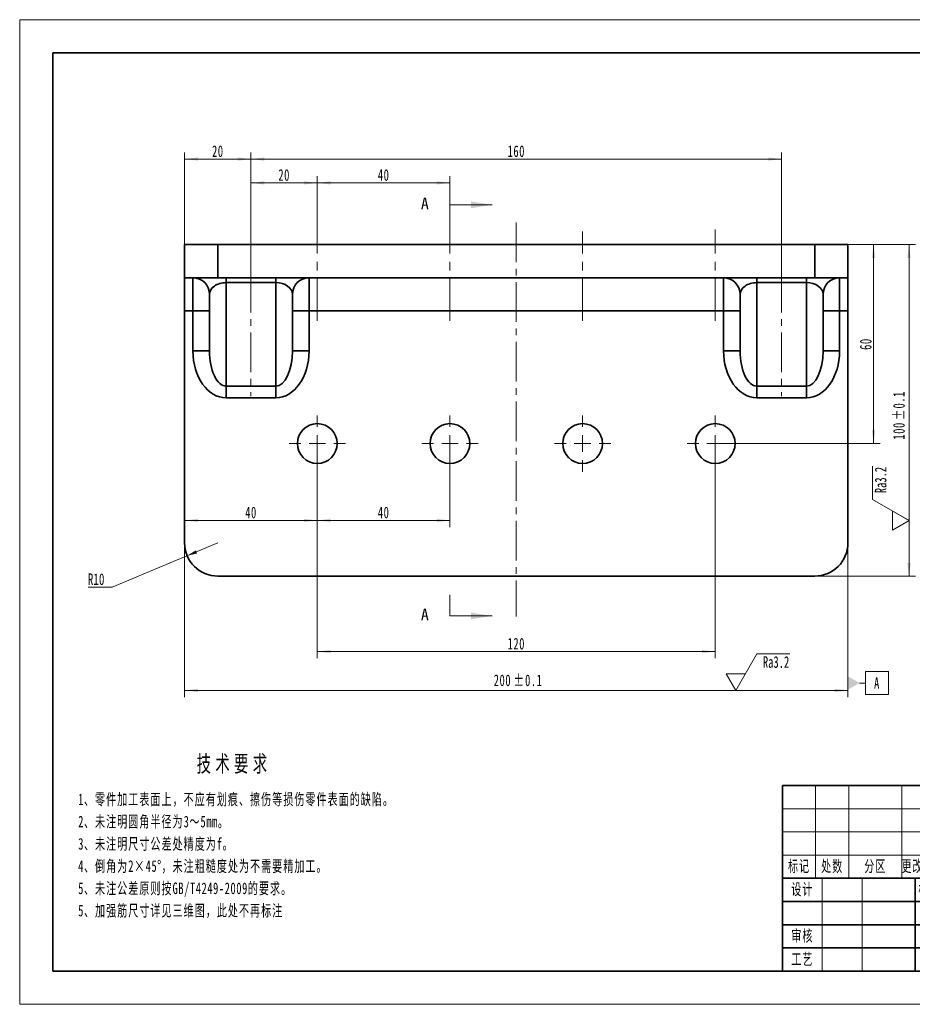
# Model space of a CAD drawing. Header units: millimetres. Extents: x -210 to 210, y -148 to 148.
# Tile 1 of 2: x -210 to 59, y -148 to 148. Entities that reach past the tile are written whole.
import ezdxf
from ezdxf.enums import TextEntityAlignment as Align

# ---------------------------------------------------------------- set-up
doc = ezdxf.new("R2010")
doc.units = ezdxf.units.MM
doc.set_wipeout_variables(frame=1)
doc.linetypes.add('CENTERX2', pattern=[20.32, 12.7, -2.54, 2.54, -2.54])
doc.linetypes.add('点画线', pattern=[18, 12, -2, 2, -2])
doc.layers.get('0').update_dxf_attribs({"lineweight": 35})
for name, color, linetype, lineweight in [('中心符号线', 1, 'CENTERX2', 18), ('中心线层', 1, '点画线', 18), ('几何体', 7, 'Continuous', 35), ('剖面线', 4, 'Continuous', 18), ('尺寸线层', 3, 'Continuous', 18), ('粗实线层', 7, 'Continuous', 35), ('细实线层', 7, 'Continuous', 18)]:
    doc.layers.add(name, color=color, linetype=linetype, lineweight=lineweight)
doc.styles.add('SLDTEXTSTYLE2', font='txt')
doc.styles.get("Standard").update_dxf_attribs({"font": 'txt', "width": 0.7})
doc.styles.add('TitleStyle', font='txt', dxfattribs={"width": 0.667})
doc.styles.add('标准', font='txt', dxfattribs={"width": 0.667})
doc.dimstyles.new('GB_尺寸', dxfattribs={"dimtxt": 3.5, "dimasz": 4, "dimexe": 2, "dimexo": 0, "dimtad": 1, "dimdsep": 46, "dimtxsty": '标准', "dimblk": '_CAXARROW', "dimcen": 0, "dimdle": 8, "dimazin": 2, "dimtfac": 0.707107, "dimtdec": 3, "dimtmove": 2, "dimatfit": 3, "dimfxl": 0, "dimfrac": 2, "dimtolj": 1, "dimarcsym": 0})
doc.dimstyles.new('半径', dxfattribs={"dimtxt": 3.5, "dimasz": 3, "dimexe": 1.25, "dimexo": 0.625, "dimtad": 1, "dimtih": 1, "dimtoh": 1, "dimdsep": 46, "dimtxsty": 'Standard', "dimcen": 2.5, "dimdle": 6, "dimclrd": 3, "dimclre": 3, "dimclrt": 3, "dimadec": 0, "dimazin": 0, "dimtfac": 1, "dimtmove": 0, "dimatfit": 3, "dimfxl": 0, "dimtolj": 1, "dimarcsym": 0})

# ---------------------------------------------------------------- blocks, each defined once
blk = doc.blocks.new('$CAXA_FRAME_13B17AC1$')
at = {"layer": '粗实线层'}
for p, q in [((-200, 138.5), (-200, -138.5)), ((200, 138.5), (-200, 138.5)), ((-200, -138.5), (200, -138.5))]:
    blk.add_line(p, q, dxfattribs=at)
at = {"layer": '细实线层'}
for p, q in [((210, 148.5), (-210, 148.5)), ((-210, 148.5), (-210, -148.5)), ((-210, -148.5), (210, -148.5))]:
    blk.add_line(p, q, dxfattribs=at)
blk = doc.blocks.new('$CAXA_TITLE_151E506F$')
at = {"layer": '粗实线层'}
for p, q in [((0, 56), (-180, 56)), ((-180, 56), (-180, 0)), ((-100, 56), (-100, 0)), ((-50, 56), (-50, 0)), ((0, 0), (0, 56)), ((0, 39), (-50, 39)), ((-50, 28), (-180, 28)), ((-140, 28), (-140, 0)), ((-74, 28), (-74, 9)), ((-62, 28), (-62, 9)), ((-100, 21), (-180, 21)), ((0, 21), (-50, 21)), ((-100, 14), (-180, 14)), ((0, 9), (-100, 9)), ((-100, 7), (-180, 7)), ((0, 0), (-180, 0))]:
    blk.add_line(p, q, dxfattribs=at)
at = {"layer": '细实线层'}
for p, q in [((-170, 56), (-170, 28)), ((-160, 56), (-160, 28)), ((-144, 56), (-144, 28)), ((-128, 56), (-128, 0)), ((-116, 56), (-116, 0)), ((-100, 49), (-180, 49)), ((-100, 42), (-180, 42)), ((-100, 35), (-180, 35)), ((-168, 28), (-168, 0)), ((-156, 28), (-156, 0)), ((-50, 18), (-100, 18)), ((-93.5, 18), (-93.5, 9)), ((-87, 18), (-87, 9)), ((-80.5, 18), (-80.5, 9))]:
    blk.add_line(p, q, dxfattribs=at)
at = {"layer": '尺寸线层', "char_height": 3.5, "attachment_point": 5, "line_spacing_factor": 1.369753, "style": '标准'}
for s, insert, width in [('\\T1.1;标记', (-175, 31.5), 18), ('\\T1.1;处数', (-165, 31.5), 18), ('\\T1.1;分区', (-152, 31.5), 30), ('\\T1.1;{\\W0.618357;更改文件号}', (-136, 31.5), 30), ('\\T1.1;签名', (-122, 31.5), 22), ('\\T1.1;{\\W0.634692;年、月、日}', (-108, 31.5), 30), ('\\T1.1;设计', (-174, 24.5), 22), ('\\T1.1;标准化', (-134, 24.5), 22), ('\\T1.1;阶段标记', (-87, 23), 50), ('\\T1.1;重量', (-68, 23), 22), ('\\T1.1;比例', (-56, 23), 22), ('\\T1.1;审核', (-174, 10.5), 22), ('\\T1.1;共', (-95, 4.5), 8), ('\\T1.1;张', (-81, 4.5), 8), ('\\T1.1;第', (-69, 4.5), 8), ('\\T1.1;张', (-55, 4.5), 8), ('\\T1.1;工艺', (-174, 3.5), 22), ('\\T1.1;批准', (-134, 3.5), 22)]:
    blk.add_mtext(s, dxfattribs=dict(at, insert=insert, width=width))
at = {"layer": '尺寸线层', "style": '标准'}
for tag, height, width, p in [('标记C', 3.54, 0.667, (-175, 52.5)), ('处数C', 3.54, 0.667, (-165, 52.5)), ('分区C', 3.54, 0.667, (-152, 52.5)), ('更改文件号C', 3.54, 0.512156, (-136, 52.5)), ('更改签名C', 3.54, 0.459969, (-122, 52.5)), ('更改日期C', 3.54, 0.62723, (-108, 52.5)), ('单位名称', 5.05, 0.667, (-25, 47.5)), ('标记B', 3.54, 0.667, (-175, 45.5)), ('处数B', 3.54, 0.667, (-165, 45.5)), ('分区B', 3.54, 0.667, (-152, 45.5)), ('更改文件号B', 3.54, 0.512156, (-136, 45.5)), ('更改签名B', 3.54, 0.459969, (-122, 45.5)), ('更改日期B', 3.54, 0.62723, (-108, 45.5)), ('材料名称', 5.05, 0.667, (-75, 42)), ('标记A', 3.54, 0.667, (-175, 38.5)), ('处数A', 3.54, 0.667, (-165, 38.5)), ('分区A', 3.54, 0.667, (-152, 38.5)), ('更改文件号A', 3.54, 0.512156, (-136, 38.5)), ('更改签名A', 3.54, 0.459969, (-122, 38.5)), ('更改日期A', 3.54, 0.62723, (-108, 38.5)), ('图纸名称', 5.05, 0.667, (-25, 30)), ('设计', 3.54, 0.667, (-162, 24.5)), ('设计日期', 3.54, 0.667, (-148, 24.5)), ('标准化', 3.54, 0.667, (-122, 24.5)), ('标准化日期', 3.54, 0.569556, (-108, 24.5)), ('图纸编号', 5.05, 0.667, (-25, 15)), ('阶段标记S', 3.54, 0.229984, (-96.75, 13.5)), ('阶段标记A', 3.54, 0.229984, (-90.25, 13.5)), ('阶段标记B', 3.54, 0.229984, (-83.75, 13.5)), ('阶段标记C', 3.54, 0.229984, (-77.25, 13.5)), ('重量', 3.54, 0.667, (-68, 13.5)), ('图纸比例', 3.54, 0.524733, (-56, 13.5)), ('审核', 3.54, 0.667, (-162, 10.5)), ('审核日期', 3.54, 0.667, (-148, 10.5)), ('页数', 3.54, 0.667, (-88, 4.5)), ('页码', 3.54, 0.667, (-62, 4.5)), ('投影符号', 3.54, 0.667, (-25, 4.5)), ('工艺', 3.54, 0.667, (-162, 3.5)), ('工艺日期', 3.54, 0.667, (-148, 3.5)), ('批准', 3.54, 0.667, (-122, 3.5)), ('批准日期', 3.54, 0.667, (-108, 3.5))]:
    blk.add_attdef(tag, text='', height=height, dxfattribs=dict(at, width=width)).set_placement(p, align=Align.MIDDLE_CENTER)
blk = doc.blocks.new('*X5')
at = {"layer": '尺寸线层', "color": 0, "lineweight": -2, "line_spacing_factor": 1.15057}
for s, insert, char_height, width, attachment_point, style in [('\\T1.3;技术要求', (47, 0), 5, 226.1977, 2, 'TitleStyle'), ('\\T1.1;1、零件加工表面上，不应有划痕、擦伤等损伤零件表面的缺陷。\\P2、未注明圆角半径为3～5mm。\\P3、未注明尺寸公差处精度为f。\\P4、倒角为2×45%%D，未注粗糙度处为不需要精加工。\\P5、未注公差原则按GB/T4249-2009的要求。\\P5、加强筋尺寸详见三维图，此处不再标注\\P', (0, -11.5), 3.5, 113.0988, 1, '标准')]:
    blk.add_mtext(s, dxfattribs=dict(at, insert=insert, char_height=char_height, width=width, attachment_point=attachment_point, style=style))
blk = doc.blocks.new('SW_CENTERMARKSYMBOL_0_2')
at = {"layer": '中心符号线', "color": 0}
for p, q in [((0, 5), (0, 8.5)), ((-5, 0), (-8.5, 0)), ((0, 0), (-2.5, 0)), ((0, 0), (0, 2.5)), ((0, 0), (0, -2.5)), ((0, 0), (2.5, 0)), ((5, 0), (8.5, 0)), ((0, -5), (0, -8.5))]:
    blk.add_line(p, q, dxfattribs=at)
blk = doc.blocks.new('SW_CENTERMARKSYMBOL_1')
at = {"layer": '中心符号线', "color": 0}
for p, q in [((0, 5), (0, 8.5)), ((-5, 0), (-8.5, 0)), ((0, 0), (-2.5, 0)), ((0, 0), (0, 2.5)), ((0, 0), (0, -2.5)), ((0, 0), (2.5, 0)), ((5, 0), (8.5, 0)), ((0, -5), (0, -8.5))]:
    blk.add_line(p, q, dxfattribs=at)
blk = doc.blocks.new('SW_CENTERMARKSYMBOL_2_1')
at = {"layer": '中心符号线', "color": 0}
for p, q in [((0, 5), (0, 8.5)), ((-5, 0), (-8.5, 0)), ((0, 0), (-2.5, 0)), ((0, 0), (0, 2.5)), ((0, 0), (0, -2.5)), ((0, 0), (2.5, 0)), ((5, 0), (8.5, 0)), ((0, -5), (0, -8.5))]:
    blk.add_line(p, q, dxfattribs=at)
blk = doc.blocks.new('SW_CENTERMARKSYMBOL_3_1')
at = {"layer": '中心符号线', "color": 0}
for p, q in [((0, 5), (0, 8.5)), ((-5, 0), (-8.5, 0)), ((0, 0), (-2.5, 0)), ((0, 0), (0, 2.5)), ((0, 0), (0, -2.5)), ((0, 0), (2.5, 0)), ((5, 0), (8.5, 0)), ((0, -5), (0, -8.5))]:
    blk.add_line(p, q, dxfattribs=at)
blk = doc.blocks.new('*X11')
at = {"layer": '尺寸线层', "color": 0, "char_height": 3.5, "attachment_point": 1, "line_spacing_factor": 1.15057, "style": '标准'}
for s, insert, width in [('\\T1.1;200', (-67.06, -49.02), 54.4398), ('\\T1.1;%%P0.1', (-61.1, -49.02), 34.2427)]:
    blk.add_mtext(s, dxfattribs=dict(at, insert=insert, width=width))
blk = doc.blocks.new('*X10')
at = {"layer": '尺寸线层', "linetype": 'Continuous'}
for points in [[(-160.26, -53.82), (-156.26, -53.32), (-156.26, -54.32)], [(39.74, -53.82), (35.74, -53.32), (35.74, -54.32)]]:
    blk.add_hatch(color=0, dxfattribs=at).paths.add_polyline_path(points, flags=0)
at = {"layer": '尺寸线层', "color": 0, "linetype": 'Continuous'}
for p, q in [((-160.26, -9.35), (-160.26, -55.82)), ((39.74, -9.35), (39.74, -55.82)), ((-160.26, -53.82), (39.74, -53.82))]:
    blk.add_line(p, q, dxfattribs=at)
at = {"layer": '尺寸线层', "color": 0}
blk.add_blockref('*X11', (0, 0), dxfattribs=at)
blk = doc.blocks.new('_CAXARROW')
blk.add_hatch(color=0).paths.add_polyline_path([(0, 0), (-1, 0.125), (-1, -0.125)], flags=0)
blk = doc.blocks.new('*X13')
at = {"layer": '尺寸线层', "color": 0, "char_height": 3.5, "attachment_point": 1, "rotation": 90, "line_spacing_factor": 1.15057, "style": '标准'}
for s, insert, width in [('\\T1.1;%%P0.1', (53.36, 27.73), 34.2427), ('\\T1.1;100', (53.36, 21.84), 54.137)]:
    blk.add_mtext(s, dxfattribs=dict(at, insert=insert, width=width))
blk = doc.blocks.new('*X12')
at = {"layer": '尺寸线层', "linetype": 'Continuous'}
for points in [[(58.16, 80.65), (57.66, 76.65), (58.66, 76.65)], [(58.16, -19.35), (57.66, -15.35), (58.66, -15.35)]]:
    blk.add_hatch(color=0, dxfattribs=at).paths.add_polyline_path(points, flags=0)
at = {"layer": '尺寸线层', "color": 0, "linetype": 'Continuous'}
for p, q in [((39.74, 80.65), (60.16, 80.65)), ((58.16, -19.35), (58.16, 80.65)), ((29.74, -19.35), (60.16, -19.35))]:
    blk.add_line(p, q, dxfattribs=at)
at = {"layer": '尺寸线层', "color": 0}
blk.add_blockref('*X13', (0, 0), dxfattribs=at)
blk = doc.blocks.new('*X14')
at = {"layer": '尺寸线层', "linetype": 'Continuous'}
for points in [[(47.49, 80.65), (47.99, 76.65), (46.99, 76.65)], [(47.49, 20.65), (47.99, 24.65), (46.99, 24.65)]]:
    blk.add_hatch(color=0, dxfattribs=at).paths.add_polyline_path(points, flags=0)
at = {"layer": '尺寸线层', "color": 0, "linetype": 'Continuous'}
for p, q in [((29.74, 80.65), (49.49, 80.65)), ((47.49, 80.65), (47.49, 20.65)), ((-0.26, 20.65), (49.49, 20.65))]:
    blk.add_line(p, q, dxfattribs=at)
at = {"layer": '尺寸线层', "color": 0, "insert": (45.13, 50.65), "char_height": 3.5, "width": 7, "attachment_point": 5, "rotation": 90, "line_spacing_factor": 1.15057, "style": '标准'}
blk.add_mtext('\\T1.1;60', dxfattribs=at)
blk = doc.blocks.new('*X15')
at = {"layer": '尺寸线层', "linetype": 'Continuous'}
blk.add_hatch(color=3, dxfattribs=at).paths.add_polyline_path([(-159.49, -13.2), (-156.91, -11.58), (-156.53, -12.5)], flags=0)
at = {"layer": '尺寸线层', "color": 3, "linetype": 'Continuous'}
for q in [(-150.26, -9.35), (-189.32, -22.65)]:
    blk.add_line((-182.13, -22.65), q, dxfattribs=at)
at = {"layer": '尺寸线层', "color": 3, "linetype": 'Continuous', "insert": (-186.95, -20.3), "char_height": 3.5, "width": 9.4822, "attachment_point": 5, "line_spacing_factor": 1.15057}
blk.add_mtext('R10', dxfattribs=at)
blk = doc.blocks.new('*X21')
at = {"layer": '尺寸线层', "linetype": 'Continuous'}
for points in [[(-120.26, -2.54), (-116.26, -2.04), (-116.26, -3.04)], [(-80.26, -2.54), (-84.26, -2.04), (-84.26, -3.04)]]:
    blk.add_hatch(color=0, dxfattribs=at).paths.add_polyline_path(points, flags=0)
at = {"layer": '尺寸线层', "color": 0, "linetype": 'Continuous'}
for p, q in [((-120.26, 18.15), (-120.26, -4.54)), ((-80.26, 18.15), (-80.26, -4.54)), ((-120.26, -2.54), (-80.26, -2.54))]:
    blk.add_line(p, q, dxfattribs=at)
at = {"layer": '尺寸线层', "color": 0, "insert": (-100.26, -0.18), "char_height": 3.5, "width": 7, "attachment_point": 5, "line_spacing_factor": 1.15057, "style": '标准'}
blk.add_mtext('\\T1.1;40', dxfattribs=at)
blk = doc.blocks.new('*X22')
at = {"layer": '尺寸线层', "linetype": 'Continuous'}
for points in [[(-120.26, -42.1), (-116.26, -41.6), (-116.26, -42.6)], [(-0.26, -42.1), (-4.26, -41.6), (-4.26, -42.6)]]:
    blk.add_hatch(color=0, dxfattribs=at).paths.add_polyline_path(points, flags=0)
at = {"layer": '尺寸线层', "color": 0, "linetype": 'Continuous'}
for p, q in [((-120.26, 20.65), (-120.26, -44.1)), ((-0.26, 20.65), (-0.26, -44.1)), ((-120.26, -42.1), (-0.26, -42.1))]:
    blk.add_line(p, q, dxfattribs=at)
at = {"layer": '尺寸线层', "color": 0, "insert": (-60.26, -39.75), "char_height": 3.5, "width": 9.3027, "attachment_point": 5, "line_spacing_factor": 1.15057, "style": '标准'}
blk.add_mtext('\\T1.1;120', dxfattribs=at)
blk = doc.blocks.new('*X23')
at = {"layer": '尺寸线层', "linetype": 'Continuous'}
for points in [[(-140.26, 106.46), (-136.26, 106.96), (-136.26, 105.96)], [(19.74, 106.46), (15.74, 106.96), (15.74, 105.96)]]:
    blk.add_hatch(color=0, dxfattribs=at).paths.add_polyline_path(points, flags=0)
at = {"layer": '尺寸线层', "color": 0, "linetype": 'Continuous'}
for p, q in [((-140.26, 72.19), (-140.26, 108.46)), ((19.74, 72.19), (19.74, 108.46)), ((-140.26, 106.46), (19.74, 106.46))]:
    blk.add_line(p, q, dxfattribs=at)
at = {"layer": '尺寸线层', "color": 0, "insert": (-60.26, 108.81), "char_height": 3.5, "width": 9.3027, "attachment_point": 5, "line_spacing_factor": 1.15057, "style": '标准'}
blk.add_mtext('\\T1.1;160', dxfattribs=at)
blk = doc.blocks.new('*X24')
at = {"layer": '尺寸线层', "linetype": 'Continuous'}
for points in [[(-120.26, 99.28), (-116.26, 98.78), (-116.26, 99.78)], [(-80.26, 99.28), (-84.26, 98.78), (-84.26, 99.78)]]:
    blk.add_hatch(color=0, dxfattribs=at).paths.add_polyline_path(points, flags=0)
at = {"layer": '尺寸线层', "color": 0, "linetype": 'Continuous'}
for p, q in [((-120.26, 88.76), (-120.26, 101.28)), ((-80.26, 86.3), (-80.26, 101.28)), ((-80.26, 99.28), (-120.26, 99.28))]:
    blk.add_line(p, q, dxfattribs=at)
at = {"layer": '尺寸线层', "color": 0, "insert": (-100.26, 101.64), "char_height": 3.5, "width": 7, "attachment_point": 5, "line_spacing_factor": 1.15057, "style": '标准'}
blk.add_mtext('\\T1.1;40', dxfattribs=at)
blk = doc.blocks.new('*X25')
at = {"layer": '尺寸线层', "linetype": 'Continuous'}
for points in [[(-160.26, -2.54), (-156.26, -2.04), (-156.26, -3.04)], [(-120.26, -2.54), (-124.26, -2.04), (-124.26, -3.04)]]:
    blk.add_hatch(color=0, dxfattribs=at).paths.add_polyline_path(points, flags=0)
at = {"layer": '尺寸线层', "color": 0, "linetype": 'Continuous'}
for p, q in [((-120.26, 20.65), (-120.26, -4.54)), ((-160.26, 12.43), (-160.26, -4.54)), ((-160.26, -2.54), (-120.26, -2.54))]:
    blk.add_line(p, q, dxfattribs=at)
at = {"layer": '尺寸线层', "color": 0, "insert": (-140.26, -0.18), "char_height": 3.5, "width": 7, "attachment_point": 5, "line_spacing_factor": 1.15057, "style": '标准'}
blk.add_mtext('\\T1.1;40', dxfattribs=at)
blk = doc.blocks.new('*X26')
at = {"layer": '尺寸线层', "linetype": 'Continuous'}
for points in [[(-140.26, 99.28), (-136.26, 98.78), (-136.26, 99.78)], [(-120.26, 99.28), (-124.26, 98.78), (-124.26, 99.78)]]:
    blk.add_hatch(color=0, dxfattribs=at).paths.add_polyline_path(points, flags=0)
at = {"layer": '尺寸线层', "color": 0, "linetype": 'Continuous'}
for p, q in [((-140.26, 72.19), (-140.26, 101.28)), ((-120.26, 88.76), (-120.26, 101.28)), ((-120.26, 99.28), (-140.26, 99.28))]:
    blk.add_line(p, q, dxfattribs=at)
at = {"layer": '尺寸线层', "color": 0, "insert": (-130.26, 101.64), "char_height": 3.5, "width": 7, "attachment_point": 5, "line_spacing_factor": 1.15057, "style": '标准'}
blk.add_mtext('\\T1.1;20', dxfattribs=at)
blk = doc.blocks.new('*X27')
at = {"layer": '尺寸线层', "linetype": 'Continuous'}
for points in [[(-160.26, 106.46), (-156.26, 105.96), (-156.26, 106.96)], [(-140.26, 106.46), (-144.26, 105.96), (-144.26, 106.96)]]:
    blk.add_hatch(color=0, dxfattribs=at).paths.add_polyline_path(points, flags=0)
at = {"layer": '尺寸线层', "color": 0, "linetype": 'Continuous'}
for p, q in [((-160.26, 60.65), (-160.26, 108.46)), ((-140.26, 72.19), (-140.26, 108.46)), ((-140.26, 106.46), (-160.26, 106.46))]:
    blk.add_line(p, q, dxfattribs=at)
at = {"layer": '尺寸线层', "color": 0, "insert": (-150.26, 108.81), "char_height": 3.5, "width": 7, "attachment_point": 5, "line_spacing_factor": 1.15057, "style": '标准'}
blk.add_mtext('\\T1.1;20', dxfattribs=at)
blk = doc.blocks.new('*X36')
at = {"layer": '尺寸线层'}
blk.add_hatch(color=0, dxfattribs=at).paths.add_polyline_path([(0, 2.02), (0, -2.02), (3.5, 0)], flags=0)
at = {"layer": '尺寸线层', "color": 0, "lineweight": -2}
for p, q in [((12.25, 3.5), (5.25, 3.5)), ((5.25, -3.5), (5.25, 3.5)), ((12.25, 3.5), (12.25, -3.5)), ((3.5, 0), (5.25, 0)), ((5.25, -3.5), (12.25, -3.5))]:
    blk.add_line(p, q, dxfattribs=at)
at = {"layer": '尺寸线层', "color": 0, "lineweight": -2, "insert": (8.75, 0), "char_height": 3.5, "width": 7, "attachment_point": 5, "line_spacing_factor": 1.15057, "style": '标准'}
blk.add_mtext('\\T1.1;A', dxfattribs=at)
blk = doc.blocks.new('*X39')
at = {"layer": '尺寸线层', "color": 0, "linetype": 'Continuous'}
for p, q in [((-11, 6.35), (-11, 16.32)), ((0, 0), (-11, 6.35)), ((-5, -2.89), (-5, 2.89)), ((0, 0), (-5, -2.89))]:
    blk.add_line(p, q, dxfattribs=at)
at = {"layer": '尺寸线层', "color": 0, "style": '标准', "width": 0.667}
blk.add_text('Ra3.2', height=3.5, rotation=90, dxfattribs=at).set_placement((-8.57, 12.18), align=Align.MIDDLE_CENTER)
blk = doc.blocks.new('*X40')
at = {"layer": '尺寸线层', "color": 0, "linetype": 'Continuous'}
for p, q in [((0, 0), (6.35, 11)), ((6.35, 11), (16.32, 11)), ((0, 0), (-2.89, 5)), ((-2.89, 5), (2.89, 5))]:
    blk.add_line(p, q, dxfattribs=at)
at = {"layer": '尺寸线层', "color": 0, "style": '标准', "width": 0.667}
blk.add_text('Ra3.2', height=3.5, dxfattribs=at).set_placement((12.18, 8.57), align=Align.MIDDLE_CENTER)

msp = doc.modelspace()

# ---------------------------------------------------------------- hatches: boundary and pattern name
at = {"layer": '剖面线'}
for points in [[(-67.558, 92.654), (-73.908, 93.67), (-73.908, 91.638)], [(-67.558, -31.346), (-73.908, -30.33), (-73.908, -32.362)]]:
    msp.add_hatch(color=256, dxfattribs=at).paths.add_polyline_path(points, flags=0)

# ---------------------------------------------------------------- linework, layer by layer
at = {"layer": '中心符号线'}
for p, q in [((-120.258, 57.642), (-120.258, 88.764)), ((-80.258, 57.642), (-80.258, 86.304)), ((-40.258, 57.642), (-40.258, 84.574)), ((-0.258, 57.642), (-0.258, 85.173))]:
    msp.add_line(p, q, dxfattribs=at)
at = {"layer": '中心线层'}
for p, q in [((-60.258, 87.331), (-60.258, -31.472)), ((-140.258, 72.189), (-140.258, 34.976)), ((19.742, 72.189), (19.742, 34.976))]:
    msp.add_line(p, q, dxfattribs=at)
at = {"layer": '几何体'}
for p, q in [((-160.258, 70.654), (-160.258, 80.654)), ((-160.258, 80.654), (-150.258, 80.654)), ((-150.258, 80.654), (-150.258, 70.654)), ((-150.258, 80.654), (29.742, 80.654)), ((29.742, 70.654), (29.742, 80.654)), ((29.742, 80.654), (39.742, 80.654)), ((39.742, 80.654), (39.742, 70.654)), ((-150.258, 70.654), (-160.258, 70.654)), ((-160.258, 70.654), (-160.258, 60.654)), ((-157.758, 60.654), (-157.758, 70.654)), ((-150.258, 70.654), (29.742, 70.654)), ((-147.758, 70.654), (-147.758, 69.189)), ((-132.758, 69.189), (-147.758, 69.189)), ((-147.758, 69.189), (-147.758, 37.976)), ((-132.758, 70.654), (-132.758, 69.189)), ((-132.758, 37.976), (-132.758, 69.189)), ((-122.758, 70.654), (-122.758, 60.654)), ((2.242, 60.654), (2.242, 70.654)), ((12.242, 69.189), (12.242, 70.654)), ((27.242, 69.189), (12.242, 69.189)), ((12.242, 69.189), (12.242, 37.976)), ((27.242, 69.189), (27.242, 70.654)), ((27.242, 37.976), (27.242, 69.189)), ((39.742, 70.654), (29.742, 70.654)), ((37.242, 70.654), (37.242, 60.654)), ((39.742, 60.654), (39.742, 70.654)), ((-152.758, 48.583), (-152.758, 65.654)), ((-127.758, 65.654), (-127.758, 48.583)), ((7.242, 48.583), (7.242, 65.654)), ((32.242, 65.654), (32.242, 48.583)), ((-157.758, 60.654), (-160.258, 60.654)), ((-160.258, 60.654), (-160.258, -9.346)), ((-152.758, 60.654), (-157.758, 60.654)), ((-157.758, 48.583), (-157.758, 60.654)), ((-122.758, 60.654), (-127.758, 60.654)), ((2.242, 60.654), (-122.758, 60.654)), ((-122.758, 60.654), (-122.758, 48.583)), ((7.242, 60.654), (2.242, 60.654)), ((2.242, 48.583), (2.242, 60.654)), ((37.242, 60.654), (32.242, 60.654)), ((39.742, 60.654), (37.242, 60.654)), ((37.242, 60.654), (37.242, 48.583)), ((39.742, -9.346), (39.742, 60.654)), ((-152.758, 48.583), (-157.758, 48.583)), ((-122.758, 48.583), (-127.758, 48.583)), ((7.242, 48.583), (2.242, 48.583)), ((37.242, 48.583), (32.242, 48.583)), ((-147.758, 37.976), (-132.758, 37.976)), ((-147.758, 37.976), (-147.758, 34.44)), ((-132.758, 37.976), (-132.758, 34.44)), ((12.242, 37.976), (27.242, 37.976)), ((12.242, 34.44), (12.242, 37.976)), ((27.242, 34.44), (27.242, 37.976)), ((-132.758, 34.44), (-147.758, 34.44)), ((27.242, 34.44), (12.242, 34.44)), ((29.742, -19.346), (-150.258, -19.346))]:
    msp.add_line(p, q, dxfattribs=at)
for centre in [(-120.258, 20.654), (-80.258, 20.654), (-40.258, 20.654), (-0.258, 20.654)]:
    msp.add_circle(centre, 6, dxfattribs=at)
for centre, radius, start, end in [((-157.758, 65.654), 5, 0, 90), ((-122.758, 65.654), 5, 90, 180), ((2.242, 65.654), 5, 0, 90), ((37.242, 65.654), 5, 90, 180), ((-150.258, -9.346), 10, 180, 270), ((29.742, -9.346), 10, 270, 0)]:
    msp.add_arc(centre, radius, start, end, dxfattribs=at)
for centre, major_axis, ratio, start_param, end_param in [((-147.758, 65.654), (5, 0), 0.7071068, 1.5707963, 3.1415927), ((-132.758, 65.654), (5, 0), 0.7071068, 0, 1.5707963), ((12.242, 65.654), (5, 0), 0.7071068, 1.5707963, 3.1415927), ((27.242, 65.654), (5, 0), 0.7071068, 0, 1.5707963), ((-147.758, 48.583), (0, -14.142), 0.7071068, 4.712389, 6.2831853), ((-147.758, 48.583), (0, 10.607), 0.4714045, 1.5707963, 3.1415927), ((-132.758, 48.583), (0, 10.607), 0.4714045, 3.1415927, 4.712389), ((-132.758, 48.583), (0, 14.142), 0.7071068, 3.1415927, 4.712389), ((12.242, 48.583), (0, 14.142), 0.7071068, 1.5707963, 3.1415927), ((12.242, 48.583), (0, 10.607), 0.4714045, 1.5707963, 3.1415927), ((27.242, 48.583), (0, 10.607), 0.4714045, 3.1415927, 4.712389), ((27.242, 48.583), (0, -14.142), 0.7071068, 0, 1.5707963)]:
    msp.add_ellipse(centre, major_axis=major_axis, ratio=ratio, start_param=start_param, end_param=end_param, dxfattribs=at)
at = {"layer": '剖面线'}
for p, q in [((-80.258, 92.654), (-80.258, 86.304)), ((-80.258, -31.346), (-80.258, -24.996))]:
    msp.add_line(p, q, dxfattribs=at)
at = {"layer": '剖面线', "linetype": 'Continuous'}
for p, q in [((-80.258, 92.654), (-67.558, 92.654)), ((-80.258, -31.346), (-67.558, -31.346))]:
    msp.add_line(p, q, dxfattribs=at)

# ---------------------------------------------------------------- block references
at = {"layer": '中心符号线'}
for name, p in [('SW_CENTERMARKSYMBOL_3_1', (-120.258, 20.654)), ('SW_CENTERMARKSYMBOL_2_1', (-80.258, 20.654)), ('SW_CENTERMARKSYMBOL_1', (-40.258, 20.654)), ('SW_CENTERMARKSYMBOL_0_2', (-0.258, 20.654))]:
    msp.add_blockref(name, p, dxfattribs=at)
at = {"layer": '尺寸线层'}
msp.add_blockref('*X5', (-192.369, -73.406), dxfattribs=at)
at = {"layer": '粗实线层'}
msp.add_blockref('$CAXA_FRAME_13B17AC1$', (0, 0), dxfattribs=at)
ref = msp.add_blockref('$CAXA_TITLE_151E506F$', (200, -138.5), dxfattribs=at)
ref.add_attrib('图纸名称', '型材安装钣金板', dxfattribs={"layer": '尺寸线层', "height": 5, "style": '标准', "width": 0.667}).set_placement((175, -108.5), align=Align.MIDDLE_CENTER)
ref.add_attrib('图纸比例', '1:1', dxfattribs={"layer": '尺寸线层', "height": 3.5, "style": '标准', "width": 0.667}).set_placement((144, -125), align=Align.MIDDLE_CENTER)

# ---------------------------------------------------------------- texts
at = {"layer": '剖面线', "char_height": 3.5, "width": 2.8892, "attachment_point": 1, "style": 'SLDTEXTSTYLE2'}
for insert in [(-89.02, 94.817), (-89.02, -29.183)]:
    msp.add_mtext('A', dxfattribs=dict(at, insert=insert))

# ---------------------------------------------------------------- dimensions: what is measured, and where the dimension line sits
at = {"layer": '尺寸线层'}
for base, p1, p2, override, picture, middle in [((-160.258, 106.459), (-140.258, 72.189), (-160.258, 60.654), {"dimscale": 1, "dimsah": 1, "dimtfill": 1, "dimtzin": 8, "dimarcsym": 0}, '*X27', (-150.258, 108.815)), ((19.742, 106.459), (-140.258, 72.189), (19.742, 72.189), {"dimscale": 1, "dimsah": 1, "dimtfill": 1, "dimtzin": 0}, '*X23', (-60.258, 108.815)), ((-120.258, -2.536), (-160.258, 12.433), (-120.258, 20.654), {"dimscale": 1, "dimsah": 1, "dimtfill": 1, "dimtzin": 8, "dimarcsym": 0}, '*X25', (-140.258, -0.18)), ((-0.258, -42.104), (-120.258, 20.654), (-0.258, 20.654), {"dimscale": 1, "dimsah": 1, "dimtfill": 1, "dimtzin": 0}, '*X22', (-60.258, -39.748)), ((-80.258, -2.536), (-120.258, 18.154), (-80.258, 18.154), {"dimscale": 1, "dimsah": 1, "dimtfill": 1, "dimtzin": 0}, '*X21', (-100.258, -0.18)), ((39.742, -53.817), (-160.258, -9.346), (39.742, -9.346), {"dimscale": 1, "dimsah": 1, "dimtol": 1, "dimtp": 0.1, "dimtm": 0.1, "dimtfac": 1, "dimtfill": 1, "dimtzin": 0}, '*X10', (-60.258, -50.794))]:
    dim = msp.add_linear_dim(base=base, p1=p1, p2=p2, dimstyle='GB_尺寸', override=override, dxfattribs=at)
    dim.commit()
    dim.dimension.update_dxf_attribs({"geometry": picture, "text_midpoint": middle, "dimtype": 160})
for base, p1, p2, angle, override, picture, middle in [((-140.258, 99.283), (-120.258, 88.764), (-140.258, 72.189), 180, {"dimscale": 1, "dimsah": 1, "dimtfill": 1, "dimtzin": 8, "dimarcsym": 0}, '*X26', (-130.258, 101.639)), ((-120.258, 99.283), (-80.258, 86.304), (-120.258, 88.764), 180, {"dimscale": 1, "dimsah": 1, "dimtfill": 1, "dimtzin": 8, "dimarcsym": 0}, '*X24', (-100.258, 101.639)), ((47.49, 20.654), (29.742, 80.654), (-0.258, 20.654), 90, {"dimscale": 1, "dimsah": 1, "dimtfill": 1, "dimtzin": 0}, '*X14', (45.134, 50.654)), ((58.163, 80.654), (29.742, -19.346), (39.742, 80.654), 90, {"dimscale": 1, "dimsah": 1, "dimtol": 1, "dimtp": 0.1, "dimtm": 0.1, "dimtfac": 1, "dimtfill": 1, "dimtzin": 0}, '*X12', (55.141, 28.611))]:
    dim = msp.add_linear_dim(base=base, p1=p1, p2=p2, angle=angle, dimstyle='GB_尺寸', override=override, dxfattribs=at)
    dim.commit()
    dim.dimension.update_dxf_attribs({"geometry": picture, "text_midpoint": middle, "dimtype": 160})
dim = msp.add_radius_dim(center=(-150.258, -9.346), mpoint=(-159.486, -13.199), dimstyle='半径', override={"dimscale": 1, "dimpost": 'R<>', "dimsah": 1, "dimtzin": 8}, dxfattribs=at)
dim.commit()
dim.dimension.update_dxf_attribs({"geometry": '*X15', "text_midpoint": (-186.95, -22.67)})

# ---------------------------------------------------------------- next in the draw order: wipeouts: each hides what was drawn before it
for points in [[(58.163, -2.545), (53.163, 0.342), (53.163, 0.342), (53.163, -5.431), (53.163, -5.431)], [(5.894, -53.817), (8.78, -48.817), (8.78, -48.817), (3.007, -48.817), (3.007, -48.817)], [(44.992, -55.085), (51.992, -55.085), (51.992, -55.085), (51.992, -48.085), (51.992, -48.085), (44.992, -48.085), (44.992, -48.085)]]:
    msp.add_wipeout(points).dxf.layer = '尺寸线层'

# ---------------------------------------------------------------- next in the draw order: block references
for name, p in [('*X39', (58.163, -2.545)), ('*X40', (5.894, -53.817)), ('*X36', (39.742, -51.585))]:
    msp.add_blockref(name, p, dxfattribs=at)

doc.saveas('drawing.dxf')
